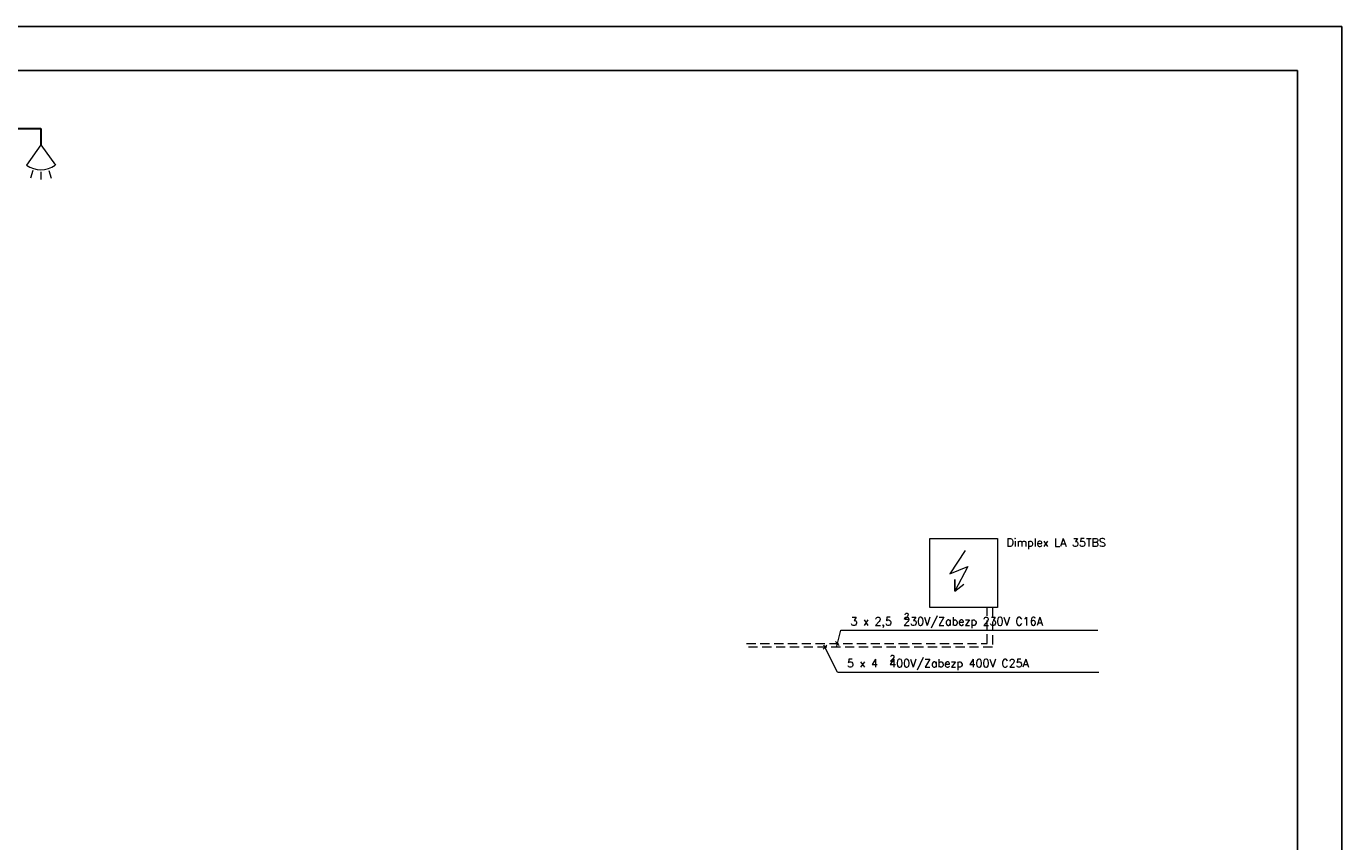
# Model space of a CAD drawing. Header units: millimetres. Extents: x 3501 to 4458, y 770 to 1067.
# Tile 16 of 16: x 4277 to 4458, y 955 to 1067. Entities that reach past the tile are written whole.
import ezdxf

# ---------------------------------------------------------------- set-up
doc = ezdxf.new("R2010")
doc.units = ezdxf.units.MM
doc.linetypes.add('ČÁRKOVANÁ', pattern=[19.05, 12.7, -6.35])
doc.layers.get('0').update_dxf_attribs({"lineweight": 9})
for name, color, linetype, lineweight in [('#ks', 34, 'Continuous', 30), ('Elektroinstalace', 4, 'ČÁRKOVANÁ', 9), ('Przewody elektryczne', 4, 'ČÁRKOVANÁ', 9), ('Ramka', 7, 'Continuous', 9), ('Rurociągi (wszystkie)', 1, 'Continuous', 30), ('Tekst', 7, 'Continuous', 9), ('Urządzenia - Armatura', 7, 'Continuous', 9)]:
    doc.layers.add(name, color=color, linetype=linetype, lineweight=lineweight)
doc.styles.add('styl5', font='simplex.shx')

# ---------------------------------------------------------------- blocks, each defined once
blk = doc.blocks.new('A$C382C6C0C')
at = {"layer": '#ks', "color": 7, "lineweight": -3}
for p, q in [((-248.5, 61), (3951.5, 61)), ((3951.5, -2909), (3951.5, 61)), ((0, 0), (3890.5, 0)), ((3890.5, -2848), (3890.5, 0))]:
    blk.add_line(p, q, dxfattribs=at)
blk = doc.blocks.new('A$C689C700D')
at = {"layer": '#ks', "color": 1, "lineweight": 35, "xscale": 10, "yscale": 10, "zscale": 10}
blk.add_blockref('A$C382C6C0C', (-37653, 28364), dxfattribs=at)

msp = doc.modelspace()

# ---------------------------------------------------------------- linework, layer by layer
for p, q in [((4406.09, 994.94), (4403.95, 991.74)), ((4403.95, 991.74), (4406.44, 992.75)), ((4406.44, 992.75), (4404.66, 989.37)), ((4404.66, 989.37), (4404.66, 990.97)), ((4404.66, 990.97), (4404.66, 989.37)), ((4404.66, 989.37), (4405.88, 990.3))]:
    msp.add_line(p, q)
at = {"layer": 'Elektroinstalace', "linetype": 'Continuous'}
for p, q in [((4388.35, 981.79), (4388.94, 983.96)), ((4388.94, 983.96), (4424.39, 983.96)), ((4387, 981.89), (4386.47, 981.36)), ((4388.45, 978.18), (4386.59, 981.91)), ((4388.18, 982.41), (4388.71, 981.88)), ((4388.45, 978.18), (4424.52, 978.18))]:
    msp.add_line(p, q, dxfattribs=at)
at = {"layer": 'Przewody elektryczne', "color": 253, "ltscale": 0.1}
for p, q in [((4409.1, 982.15), (4409.1, 987.09)), ((4409.83, 987.09), (4409.83, 981.62)), ((4375.91, 982.15), (4409.1, 982.15)), ((4409.83, 981.62), (4375.91, 981.62))]:
    msp.add_line(p, q, dxfattribs=at)
at = {"layer": 'Rurociągi (wszystkie)', "color": 27}
msp.add_line((4250.63, 1053.14), (4278.56, 1053.14), dxfattribs=at)
at = {"layer": 'Rurociągi (wszystkie)', "color": 25}
msp.add_line((4278.56, 1053.14), (4278.56, 1050.89), dxfattribs=at)
at = {"layer": 'Urządzenia - Armatura'}
for p, q in [((4278.56, 1050.89), (4276.57, 1048.1)), ((4278.56, 1050.89), (4280.56, 1048.1)), ((4277.45, 1047.36), (4277.13, 1046.32)), ((4278.56, 1047.19), (4278.56, 1046.1)), ((4279.67, 1047.36), (4280, 1046.32)), ((4401.21, 996.63), (4410.55, 996.63)), ((4401.21, 987.09), (4401.21, 996.63)), ((4410.55, 996.63), (4410.55, 987.09)), ((4410.55, 987.09), (4401.21, 987.09))]:
    msp.add_line(p, q, dxfattribs=at)
msp.add_arc((4278.56, 1050.89), 3.43, 234.4294, 305.5706, dxfattribs=at)

# ---------------------------------------------------------------- block references
at = {"layer": 'Ramka', "xscale": 0.01, "yscale": 0.01, "zscale": 0.01}
msp.add_blockref('A$C689C700D', (4439.4, 777.5), dxfattribs=at)

# ---------------------------------------------------------------- texts
at = {"layer": 'Tekst', "style": 'styl5'}
for s, height, p in [('3 x 2,5  230V/Zabezp 230V C16A', 1.122, (4390.26, 984.63)), ('2', 0.816, (4397.66, 985.49)), ('5 x 4  400V/Zabezp 400V C25A', 1.122, (4389.77, 978.85)), ('2', 0.816, (4395.69, 979.7))]:
    msp.add_text(s, height=height, dxfattribs=at).set_placement(p)
at = {"layer": 'Tekst', "insert": (4411.78, 996.63), "char_height": 1.122, "width": 18.4569, "attachment_point": 1, "style": 'styl5'}
msp.add_mtext('Dimplex LA 35TBS', dxfattribs=at)

doc.saveas('drawing.dxf')
